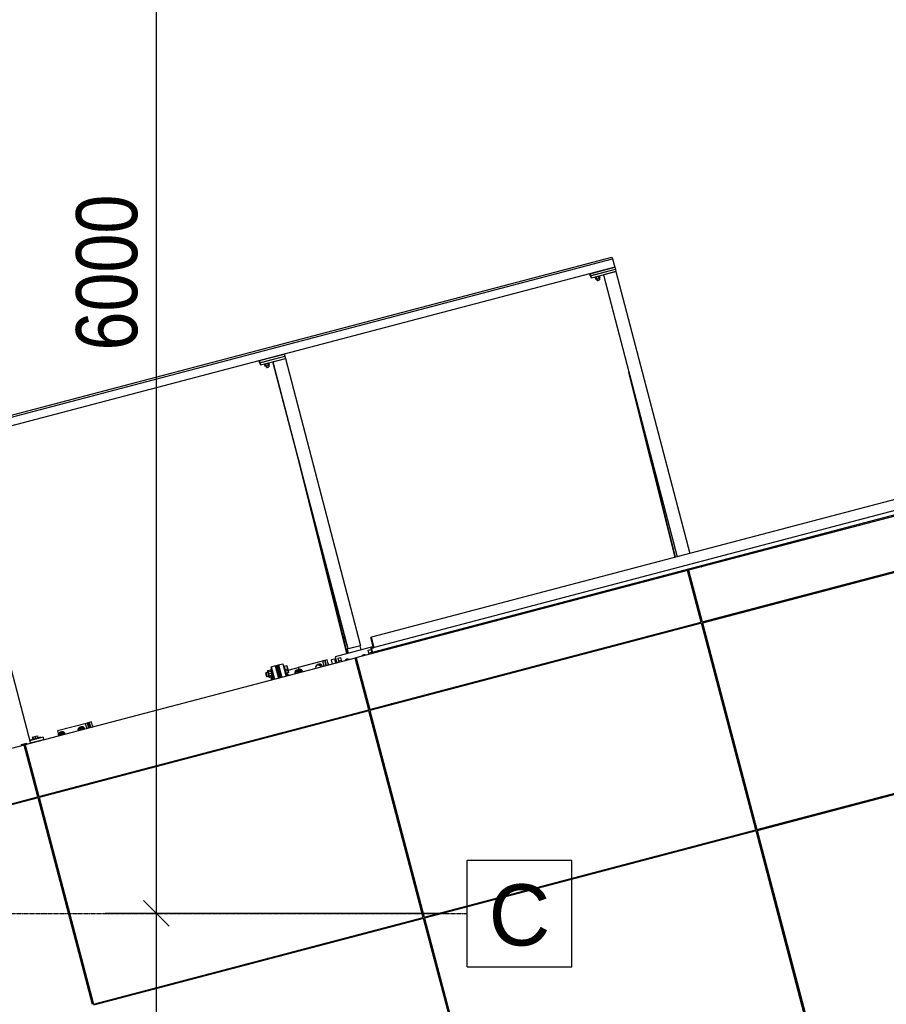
# Model space of a CAD drawing. Header units: millimetres. Extents: x 30 to 60678, y -866 to 36935.
# Tile 23 of 26: x 41804 to 45861, y 19009 to 23618. Entities that reach past the tile are written whole.
import ezdxf

# ---------------------------------------------------------------- set-up
doc = ezdxf.new("R2010")
doc.units = ezdxf.units.MM
doc.linetypes.add('DXK_LINE_DOT3', pattern=[5.9187, 2.979, -0.9799, 0.9799, -0.9799])
doc.styles.add('Arial', font='ARIAL.TTF', dxfattribs={"height": 0.2})
doc.styles.add('Arial Narrow', font='ARIALN.TTF', dxfattribs={"height": 0.2})

# ---------------------------------------------------------------- blocks, each defined once
blk = doc.blocks.new('GridLine-2601 - 1314')
at = {"color": 6}
for p, q in [((43899.3, 19684.6), (44388.2, 19684.6)), ((43899.3, 19184.6), (43899.3, 19684.6)), ((44388.2, 19184.6), (44388.2, 19684.6)), ((43899.3, 19184.6), (44388.2, 19184.6))]:
    blk.add_line(p, q, dxfattribs=at)
at = {"color": 6, "linetype": 'DXK_LINE_DOT3'}
blk.add_line((8274.3, 19434.6), (43899.3, 19434.6), dxfattribs=at)
at = {"color": 7, "style": 'Arial'}
blk.add_text('C', height=286.5, dxfattribs=at).set_placement((43999.3, 19284.6))
blk = doc.blocks.new('StraightDimension-25905 - 1314')
at = {"color": 174}
for p, q in [((42444.1, 19434.6), (42444.1, 25434.6)), ((42384.1, 19494.6), (42504.1, 19374.6)), ((43799.3, 19434.6), (42204.1, 19434.6))]:
    blk.add_line(p, q, dxfattribs=at)
at = {"color": 30, "style": 'Arial Narrow'}
blk.add_text('6000', height=286.33, rotation=90.0002, dxfattribs=at).set_placement((42354.1, 22069.8))
blk = doc.blocks.new('StraightDimension-25906 - 1314')
at = {"color": 174}
for p, q in [((42504.1, 19374.6), (42384.1, 19494.6)), ((43799.3, 19434.6), (42204.1, 19434.6)), ((42444.1, 13434.6), (42444.1, 19434.6))]:
    blk.add_line(p, q, dxfattribs=at)
blk = doc.blocks.new('zw$6E5A')
at = {"color": 7}
for p, q in [((745.4, 7775.1), (5677.2, 9072.6)), ((748.8, 7766.2), (5680.6, 9063.7)), ((5677.2, 9072.6), (5680.6, 9063.7)), ((5680.6, 9063.7), (5690.6, 9025.3)), ((5690.6, 9025.3), (758.8, 7727.8)), ((5573.6, 8994.5), (5573.7, 8994)), ((5573.7, 8994), (5577.1, 8985.2)), ((5574, 8993), (5574.1, 8993.1)), ((5576.5, 8983.4), (5574, 8993)), ((5574, 8993), (5577.3, 8984.2)), ((5574.6, 8994.8), (5690.6, 9025.3)), ((5577.1, 8985.2), (5574.6, 8994.8)), ((5577.1, 8985.2), (5693.1, 9015.7)), ((5693.4, 9014.7), (5577.3, 8984.2)), ((5579.8, 8974.6), (5695.9, 9005.1)), ((5637.1, 8989.7), (5982.3, 7669.6)), ((5695.9, 9005.1), (5637.9, 8989.9)), ((5637.9, 8989.9), (5983, 7669.8)), ((5690.6, 9025.3), (5693.1, 9015.7)), ((5693, 9015.7), (5693.4, 9014.7)), ((5693.4, 9014.7), (5695.9, 9005.1)), ((5695.9, 9005.1), (6041.1, 7685.1)), ((5576.5, 8983.4), (5579.8, 8974.6)), ((5577.3, 8984.2), (5579.8, 8974.6)), ((5596.9, 8979.1), (5597, 8979.1)), ((5597, 8979.1), (5598.8, 8978.8)), ((5599.2, 8973), (5597.6, 8979)), ((5598.1, 8978.9), (5600.5, 8969.7)), ((5598.8, 8978.8), (5603.2, 8979.4)), ((5599.6, 8973), (5599.2, 8973)), ((5600.5, 8969.7), (5606.2, 8970.1)), ((5603.2, 8979.4), (5609.1, 8980.8)), ((5606.2, 8970.1), (5603.7, 8979.5)), ((5605.1, 8970), (5606, 8966.6)), ((5605.5, 8970), (5607.3, 8963.3)), ((5606.4, 8966.5), (5606, 8966.6)), ((5606.2, 8970.1), (5616.8, 8972.8)), ((5607.3, 8963.3), (5608.2, 8963.2)), ((5608.2, 8963.2), (5610.4, 8963.5)), ((5609.1, 8980.8), (5614.8, 8982.5)), ((5610.4, 8963.5), (5613.3, 8964.1)), ((5613.3, 8964.1), (5616.2, 8965)), ((5616.8, 8972.8), (5614.3, 8982.3)), ((5614.8, 8982.5), (5618.9, 8984.1)), ((5616.2, 8965), (5618.2, 8965.8)), ((5616.8, 8972.8), (5621.7, 8975.3)), ((5617.1, 8973), (5618.9, 8966.3)), ((5618.2, 8965.8), (5618.9, 8966.3)), ((5618.9, 8984.1), (5620.2, 8985.2)), ((5621.7, 8975.3), (5619.3, 8984.4)), ((5620.2, 8985.2), (5620.2, 8985.2)), ((4025.9, 8587.3), (4026, 8586.8)), ((4026, 8586.8), (4029.4, 8578)), ((4028.8, 8576.3), (4026.3, 8585.9)), ((4026.3, 8585.9), (4026.4, 8585.9)), ((4026.3, 8585.9), (4029.7, 8577)), ((4026.9, 8587.6), (4142.9, 8618.1)), ((4029.4, 8578), (4026.9, 8587.6)), ((4028.8, 8576.3), (4032.2, 8567.4)), ((4029.4, 8578), (4145.4, 8608.5)), ((4145.7, 8607.5), (4029.7, 8577)), ((4029.7, 8577), (4032.2, 8567.4)), ((4032.2, 8567.4), (4148.2, 8597.9)), ((4055.5, 8572.2), (4061.4, 8573.6)), ((4061.4, 8573.6), (4067.1, 8575.3)), ((4069.1, 8565.7), (4066.6, 8575.2)), ((4067.1, 8575.3), (4071.2, 8576.9)), ((4071.2, 8576.9), (4072.5, 8578)), ((4074, 8568.1), (4071.6, 8577.3)), ((4072.5, 8578), (4072.5, 8578)), ((4089.4, 8582.5), (4425.8, 7296)), ((4090.2, 8582.7), (4148.2, 8597.9)), ((4441.8, 7238.1), (4090.2, 8582.7)), ((4142.9, 8618.1), (4145.4, 8608.5)), ((4145.3, 8608.5), (4145.7, 8607.5)), ((4145.7, 8607.5), (4148.2, 8597.9)), ((4148.2, 8597.9), (4499.8, 7253.4)), ((4049.3, 8571.9), (4051.1, 8571.6)), ((4049.3, 8571.9), (4049.3, 8571.9)), ((4051.5, 8565.8), (4050, 8571.8)), ((4050.4, 8571.7), (4052.8, 8562.5)), ((4051.1, 8571.6), (4055.5, 8572.2)), ((4051.9, 8565.9), (4051.5, 8565.8)), ((4052.8, 8562.5), (4058.5, 8562.9)), ((4058.5, 8562.9), (4056, 8572.4)), ((4057.4, 8562.8), (4058.3, 8559.4)), ((4057.8, 8562.8), (4059.6, 8556.1)), ((4058.7, 8559.4), (4058.3, 8559.4)), ((4058.5, 8562.9), (4069.1, 8565.7)), ((4059.6, 8556.1), (4060.5, 8556)), ((4060.5, 8556), (4062.7, 8556.3)), ((4062.7, 8556.3), (4065.6, 8557)), ((4065.6, 8557), (4068.5, 8557.8)), ((4068.5, 8557.8), (4070.5, 8558.6)), ((4069.1, 8565.7), (4074, 8568.1)), ((4069.5, 8565.8), (4071.2, 8559.2)), ((4070.5, 8558.6), (4071.2, 8559.2)), ((5972.6, 7667.1), (5756.8, 8532)), ((5756.8, 8532), (5781.1, 8438.9)), ((5781.1, 8438.9), (5973.7, 7667.4)), ((8459.6, 8321.4), (4551.1, 7293.1)), ((8465.2, 8250.5), (4555.3, 7221.8)), ((8472.3, 8273), (4563.9, 7244.7)), ((2590.3, 8188.1), (2954.5, 6795.5)), ((4435.8, 7216.2), (4209.1, 8124.8)), ((4209.1, 8124.8), (4233.5, 8031.7)), ((4233.5, 8031.7), (4436.9, 7216.5)), ((7588.3, 8014.6), (6035.9, 7606.2)), ((6099.5, 7364.4), (7651.9, 7772.8)), ((7653.2, 7768), (6100.8, 7359.6)), ((6535.9, 7742.9), (6537.2, 7738.1)), ((6545.6, 7745.4), (6546.9, 7740.6)), ((6534.5, 7742.5), (6535.7, 7737.7)), ((6031.4, 7605), (4479, 7196.6)), ((6018.4, 7606.7), (6019.7, 7601.9)), ((6018.6, 7606.8), (6019.9, 7602)), ((6030.3, 7609.9), (6031.5, 7605)), ((6035.9, 7606.2), (6031.4, 7605)), ((6095, 7363.2), (6031.4, 7605)), ((6035.9, 7606.2), (6099.5, 7364.4)), ((6036.2, 7606.3), (6099.8, 7364.5)), ((6041.8, 7612.9), (6043.1, 7608.1)), ((6058.8, 7617.4), (6060, 7612.5)), ((6122.3, 7629.9), (6059.8, 7613.5)), ((6080.2, 7618.9), (6080.4, 7617.9)), ((6095.7, 7622.9), (6095.9, 7622)), ((6121.3, 7633.8), (6122.3, 7629.9)), ((5834.7, 7556.3), (5835, 7558.5)), ((5838.4, 7558.4), (5839, 7559.5)), ((5839.2, 7559.6), (5840.5, 7554.8)), ((5847.1, 7561.7), (5848.4, 7559.9)), ((5847.9, 7561.9), (5849, 7561.1)), ((5848.4, 7559.9), (5849.5, 7557.1)), ((5849, 7561.1), (5850.8, 7557.5)), ((5851.4, 7562.8), (5853.7, 7558.2)), ((5853.7, 7563.4), (5855, 7558.6)), ((5853.8, 7563.4), (5856.1, 7558.9)), ((5859.7, 7565), (5861, 7560.1)), ((5860, 7565.1), (5861.3, 7560.2)), ((5917.1, 7580.1), (5918.1, 7576.2)), ((6001, 7598), (5918.1, 7576.2)), ((5919.2, 7576.5), (5918.2, 7580.4)), ((5944.8, 7583.2), (5945.1, 7582.3)), ((5960.3, 7587.3), (5960.5, 7586.3)), ((6000, 7601.9), (6001.3, 7597.1)), ((6000.7, 7602.1), (6002, 7597.3)), ((6845.1, 7560.6), (6846.3, 7555.7)), ((6846.6, 7560.9), (6847.8, 7556.1)), ((6904.6, 7576.2), (6905.8, 7571.4)), ((5700.8, 7523.2), (5702.1, 7518.3)), ((5702.3, 7523.6), (5703.5, 7518.7)), ((5702.5, 7522.7), (5702.4, 7522.6)), ((5702.4, 7522.6), (5702.6, 7518.5)), ((5711.9, 7526.1), (5713.1, 7521.3)), ((5712.5, 7526.2), (5713.7, 7521.4)), ((5715.5, 7527), (5716.7, 7522.2)), ((5715.5, 7527), (5716.7, 7522.2)), ((5718.5, 7527.8), (5719.7, 7523)), ((5718.5, 7527.8), (5719.7, 7523)), ((5721.5, 7528.6), (5722.7, 7523.8)), ((5721.5, 7528.6), (5722.7, 7523.8)), ((5731, 7531.1), (5732.3, 7526.3)), ((5739.6, 7533.4), (5739.9, 7528.3)), ((5742, 7534), (5742.3, 7528.9)), ((5742.2, 7534.1), (5743.4, 7529.2)), ((5743.7, 7532.3), (5744, 7534.5)), ((5744.1, 7529.4), (5743.7, 7532.3)), ((5747.4, 7534.4), (5747.9, 7535.6)), ((5747.6, 7530.3), (5747.4, 7534.4)), ((5748.2, 7535.6), (5749.4, 7530.8)), ((5756.1, 7537.7), (5757.4, 7535.9)), ((5756.9, 7537.9), (5757.9, 7537.2)), ((5757.4, 7535.9), (5758.5, 7533.2)), ((5757.9, 7537.2), (5759.8, 7533.5)), ((5760.4, 7538.9), (5762.7, 7534.3)), ((5762.7, 7539.5), (5763.9, 7534.6)), ((5762.8, 7539.5), (5765.1, 7534.9)), ((5768.7, 7541), (5769.9, 7536.2)), ((5830.7, 7557.4), (5830.9, 7552.3)), ((5833.1, 7558), (5833.3, 7552.9)), ((5833.2, 7558), (5834.5, 7553.2)), ((5835.1, 7553.3), (5834.7, 7556.3)), ((5838.7, 7554.3), (5838.4, 7558.4)), ((5599.7, 7496.6), (5600.9, 7491.7)), ((5601.1, 7497), (5602.4, 7492.1)), ((5610.8, 7499.5), (5612.1, 7494.7)), ((6066.5, 7490.1), (6061.9, 7488.9)), ((6066.5, 7490.1), (6061.9, 7488.9)), ((6204.7, 7386.9), (6199.7, 7390.8)), ((6205.4, 7387.1), (6200.5, 7391)), ((6278.4, 7406.3), (6273.4, 7410.2)), ((4542.7, 6954.8), (6095, 7363.2)), ((6096.3, 7358.4), (4543.9, 6950)), ((5993, 7336.4), (5990.6, 7330.6)), ((6044.9, 7350), (6046.2, 7345.2)), ((6045.9, 7350.3), (6047.2, 7345.5)), ((6056.8, 7353.2), (6058.1, 7348.3)), ((6057.8, 7353.4), (6059.1, 7348.6)), ((6066.6, 7355.8), (6067.9, 7350.9)), ((6068.1, 7356.1), (6069.4, 7351.3)), ((6350.7, 6391.3), (6096.3, 7358.4)), ((6100.8, 7359.6), (6355.2, 6392.5)), ((6101.1, 7359.7), (6355.5, 6392.6)), ((6126.1, 7371.4), (6127.4, 7366.6)), ((4425.8, 7296), (4417.6, 7293.8)), ((4417.6, 7293.8), (4432.1, 7235.6)), ((4441.8, 7238.1), (4425.8, 7296)), ((4441.8, 7238.1), (4425.8, 7296)), ((4551.1, 7293.1), (4548.7, 7292.5)), ((4561.4, 7244.1), (4548.7, 7292.5)), ((4563.9, 7244.7), (4551.1, 7293.1)), ((4563.9, 7244.7), (4551.1, 7293.1)), ((5919.3, 7317), (5916.9, 7311.2)), ((5920.1, 7317.2), (5917.6, 7311.4)), ((4555.7, 7247.8), (4381.6, 7202)), ((4499.8, 7253.4), (4432.1, 7235.6)), ((4438.4, 7237.2), (4437.6, 7237)), ((4437.6, 7237), (4442.6, 7218)), ((4443.4, 7218.2), (4438.4, 7237.2)), ((4499.8, 7253.4), (4441.8, 7238.1)), ((4496.4, 7252.5), (4501.4, 7233.5)), ((4550.2, 7241.1), (4551.4, 7241.5)), ((4550.2, 7241.2), (4554.8, 7223.7)), ((4555.3, 7221.8), (4550.2, 7241.1)), ((4551.4, 7241.5), (4561.4, 7244.1)), ((4556, 7224.1), (4551.4, 7241.5)), ((4556.5, 7222.1), (4551.4, 7241.5)), ((4555.7, 7247.8), (4556.7, 7248)), ((4555.7, 7247.8), (4557, 7242.9)), ((4555.7, 7247.8), (4555.7, 7247.8)), ((4555.7, 7247.8), (4556.9, 7242.9)), ((4556.7, 7248), (4558, 7243.2)), ((4556.7, 7248), (4556.7, 7248)), ((4556.7, 7248), (4556.7, 7248)), ((4556.7, 7248), (4558, 7243.2)), ((4556.7, 7248), (4556.7, 7248)), ((4556.7, 7248), (4558, 7243.2)), ((4556.7, 7248), (4556.7, 7248)), ((4556.7, 7248), (4558, 7243.2)), ((4556.7, 7248), (4556.7, 7248)), ((4563.9, 7244.7), (4561.4, 7244.1)), ((4614.4, 7237.4), (4615.7, 7232.5)), ((4615, 7237.5), (4616.3, 7232.7)), ((4624.6, 7240.1), (4625.9, 7235.2)), ((4633.2, 7242.3), (4633.5, 7237.2)), ((4635.6, 7242.9), (4635.9, 7237.8)), ((4635.7, 7243), (4637, 7238.1)), ((4643.5, 7245), (4644.8, 7240.2)), ((4652.4, 7246.3), (4652.9, 7247.5)), ((4652.6, 7242.2), (4652.4, 7246.3)), ((4661.9, 7249.9), (4662.9, 7249.1)), ((4662.9, 7249.1), (4664.7, 7245.4)), ((4664, 7250.4), (4665.3, 7245.6)), ((4664.9, 7250.6), (4666.1, 7245.8)), ((4666.3, 7251), (4667.6, 7246.2)), ((4676, 7253.6), (4677.3, 7248.7)), ((4724.3, 7266.3), (4724.5, 7261.2)), ((4726.7, 7266.9), (4726.9, 7261.8)), ((4726.8, 7266.9), (4728.1, 7262.1)), ((4734.6, 7269), (4735.9, 7264.1)), ((4743.4, 7270.3), (4743.9, 7271.4)), ((4743.6, 7266.2), (4743.4, 7270.3)), ((4752.9, 7273.8), (4753.9, 7273)), ((4753.6, 7274), (4754.9, 7269.1)), ((4753.9, 7273), (4755.8, 7269.4)), ((4755.1, 7274.4), (4756.3, 7269.5)), ((4474.8, 7195.5), (2930.1, 6789.1)), ((4378.4, 7190.8), (4362.9, 7186.7)), ((4383.2, 7192.1), (4378.4, 7190.8)), ((4378.4, 7190.8), (4383.5, 7171.4)), ((4378.4, 7190.8), (4383.5, 7171.4)), ((4381.6, 7202), (4389.2, 7173)), ((4384.1, 7192.3), (4383.2, 7192.1)), ((4383.2, 7192.1), (4388.3, 7172.7)), ((4383.2, 7192.1), (4388.3, 7172.7)), ((4393.8, 7194.8), (4406.4, 7198.1)), ((4393.8, 7194.8), (4393.8, 7194.8)), ((4393.8, 7194.8), (4398.9, 7175.5)), ((4406.4, 7198.1), (4411.5, 7178.8)), ((4479, 7196.6), (4474.8, 7195.5)), ((4538.4, 6953.7), (4474.8, 7195.5)), ((4479, 7196.6), (4542.7, 6954.8)), ((4479.3, 7196.7), (4543, 6954.9)), ((4514, 7209.8), (4508.5, 7204.3)), ((4521.4, 7207.7), (4514, 7209.8)), ((4536, 7232.2), (4548.5, 7235.5)), ((4536, 7232.2), (4536, 7232.2)), ((4541.1, 7212.9), (4536, 7232.2)), ((4552.1, 7221.9), (4539.6, 7218.5)), ((4548.5, 7235.5), (4553.6, 7216.2)), ((4554.8, 7223.7), (4556, 7224.1)), ((4562, 7223.6), (4563.3, 7218.7)), ((4562.1, 7223.6), (4563.4, 7218.8)), ((4563, 7223.9), (4564.3, 7219)), ((4563.1, 7223.9), (4564.3, 7219)), ((4563.1, 7223.9), (4564.4, 7219)), ((4563.1, 7223.9), (4564.3, 7219)), ((4567.9, 7225.1), (4569.2, 7220.3)), ((4567.9, 7225.1), (4569.2, 7220.3)), ((4583.4, 7229.2), (4584.6, 7224.4)), ((4604.8, 7234.8), (4606.1, 7230)), ((4101.2, 7159.2), (4080.4, 7153.7)), ((4080.4, 7153.7), (4095.6, 7095.7)), ((4081.8, 7154.1), (4097.1, 7096.1)), ((4101.2, 7159.2), (4107, 7160.7)), ((4101.2, 7159.2), (4116.4, 7101.2)), ((4102.1, 7159.5), (4117.4, 7101.4)), ((4107, 7160.7), (4111.8, 7162)), ((4107, 7160.7), (4122.2, 7102.7)), ((4122.2, 7102.7), (4107, 7160.7)), ((4111.8, 7162), (4116.6, 7163.3)), ((4127.1, 7104), (4111.8, 7162)), ((4111.8, 7162), (4127.1, 7104)), ((4116.6, 7163.3), (4136, 7168.4)), ((4116.6, 7163.3), (4131.9, 7105.3)), ((4131.9, 7105.3), (4116.6, 7163.3)), ((4136, 7168.4), (4151.3, 7110.3)), ((4142.4, 7158.2), (4138.9, 7157.2)), ((4144.6, 7149.9), (4141.1, 7149)), ((4142.4, 7155.6), (4141.7, 7158)), ((4141.7, 7158), (4142.2, 7155.5)), ((4155.7, 7159.1), (4142.2, 7155.5)), ((4142.2, 7155.5), (4143.8, 7149)), ((4142.2, 7155.5), (4146.2, 7140)), ((4143.2, 7155.8), (4142.4, 7158.2)), ((4142.4, 7158.2), (4142.9, 7155.7)), ((4144.2, 7149.1), (4142.4, 7155.6)), ((4146.6, 7140.1), (4142.4, 7155.6)), ((4143.2, 7155.8), (4142.9, 7155.7)), ((4142.9, 7155.7), (4144.6, 7149.2)), ((4142.9, 7155.7), (4146.9, 7140.2)), ((4145, 7149.3), (4143.2, 7155.8)), ((4147.3, 7140.3), (4143.2, 7155.8)), ((4144.2, 7148.5), (4143.8, 7149.8)), ((4143.8, 7149.8), (4144.1, 7148.4)), ((4143.8, 7149), (4146.2, 7140)), ((4144.1, 7148.4), (4145, 7144.9)), ((4146.6, 7140.1), (4144.2, 7149.1)), ((4145.2, 7144.9), (4144.2, 7148.5)), ((4145, 7148.7), (4144.6, 7149.9)), ((4144.6, 7149.9), (4144.9, 7148.6)), ((4144.6, 7149.2), (4146.9, 7140.2)), ((4144.9, 7134.5), (4207.5, 7151)), ((4144.9, 7148.6), (4145.7, 7145.1)), ((4147.3, 7140.3), (4145, 7149.3)), ((4146, 7145.1), (4145, 7148.7)), ((4145, 7144.9), (4146.3, 7140)), ((4146.5, 7140.1), (4145.2, 7144.9)), ((4145.7, 7145.1), (4147, 7140.2)), ((4147.2, 7140.3), (4146, 7145.1)), ((4159.9, 7143.6), (4146.2, 7140)), ((4154.8, 7158.8), (4158.7, 7143.3)), ((4159.2, 7143.4), (4155, 7158.9)), ((4155.5, 7159), (4159.5, 7143.5)), ((4159.9, 7143.6), (4155.7, 7159.1)), ((4163.9, 7128.1), (4159.9, 7143.6)), ((4333.5, 7184.1), (4207.5, 7151)), ((4207.5, 7151), (4213.9, 7126.8)), ((4290.7, 7155.1), (4299, 7165.3)), ((4292.7, 7147.5), (4290.7, 7155.1)), ((4304.9, 7166.9), (4299, 7165.3)), ((4299, 7165.3), (4311.4, 7160.5)), ((4304.9, 7166.9), (4317.3, 7162.1)), ((4307.5, 7166.9), (4305.9, 7166.5)), ((4306.7, 7166.2), (4311.4, 7165.9)), ((4313.7, 7166.5), (4307.5, 7166.9)), ((4311.4, 7165.9), (4315.5, 7162.8)), ((4317.3, 7162.1), (4311.4, 7160.5)), ((4311.4, 7160.5), (4313.4, 7153)), ((4319.3, 7162.3), (4313.7, 7166.5)), ((4317.3, 7162.1), (4319.3, 7154.5)), ((4317.8, 7160), (4320.4, 7154.8)), ((4322.8, 7155.5), (4319.3, 7162.3)), ((4330.4, 7157.5), (4324.1, 7181.7)), ((4343.5, 7186.8), (4333.5, 7184.1)), ((4339.9, 7160), (4333.5, 7184.1)), ((4340.5, 7160.1), (4334.1, 7184.3)), ((4349.9, 7162.6), (4343.5, 7186.8)), ((4347.7, 7171), (4349.1, 7170.5)), ((4349.1, 7170.5), (4347.9, 7170.1)), ((4349.1, 7170.5), (4351.1, 7162.9)), ((4362.9, 7186.7), (4368, 7167.4)), ((4410.1, 7184), (4397.5, 7180.7)), ((4436.6, 7189.4), (4431.1, 7184)), ((4444, 7187.4), (4436.6, 7189.4)), ((5288.2, 7151), (5289.5, 7146.1)), ((5289.7, 7151.3), (5290.9, 7146.5)), ((5347.7, 7166.6), (5349, 7161.8)), ((4086.6, 7134.7), (4056.8, 7126.9)), ((4057.1, 7125.5), (4056.8, 7126.9)), ((4056.8, 7126.9), (4057.2, 7125.6)), ((4058, 7122), (4057.1, 7125.5)), ((4057.2, 7125.6), (4058.2, 7122)), ((4057.8, 7125.7), (4057.5, 7127)), ((4057.5, 7127), (4057.9, 7125.8)), ((4058.7, 7122.2), (4057.8, 7125.7)), ((4057.9, 7125.8), (4058.9, 7122.2)), ((4059.2, 7117.2), (4058, 7122)), ((4058.2, 7122), (4059.5, 7117.2)), ((4060, 7117.3), (4058.7, 7122.2)), ((4058.9, 7122.2), (4060.2, 7117.4)), ((4060.5, 7112.3), (4059.2, 7117.2)), ((4059.5, 7117.2), (4060.7, 7112.4)), ((4061.3, 7112.5), (4060, 7117.3)), ((4060.2, 7117.4), (4061.5, 7112.6)), ((4061.5, 7108.8), (4060.5, 7112.3)), ((4060.7, 7112.4), (4061.6, 7108.8)), ((4062.2, 7109), (4061.3, 7112.5)), ((4061.5, 7112.6), (4062.4, 7109)), ((4061.9, 7107.5), (4061.5, 7108.8)), ((4061.6, 7108.8), (4061.9, 7107.5)), ((4091.6, 7115.3), (4061.9, 7107.5)), ((4062.6, 7107.7), (4062.2, 7109)), ((4062.4, 7109), (4062.6, 7107.7)), ((4081.3, 7139.5), (4064.8, 7135.2)), ((4064.8, 7135.2), (4068.8, 7119.7)), ((4069.2, 7119.8), (4065.1, 7135.2)), ((4065.8, 7135.4), (4065.6, 7135.4)), ((4065.6, 7135.4), (4069.5, 7119.9)), ((4070, 7120), (4065.8, 7135.4)), ((4085.5, 7124.1), (4068.8, 7119.7)), ((4068.8, 7119.7), (4073, 7104.2)), ((4073.2, 7104.3), (4069.2, 7119.8)), ((4069.5, 7119.9), (4073.7, 7104.4)), ((4073.9, 7104.5), (4070, 7120)), ((4089.4, 7108.5), (4073, 7104.2)), ((4073.7, 7104.4), (4073.9, 7104.5)), ((4084.4, 7142.9), (4079.8, 7141.7)), ((4080.3, 7139.3), (4079.8, 7141.7)), ((4079.8, 7141.7), (4080.5, 7139.3)), ((4081.9, 7132.7), (4080.3, 7139.3)), ((4084.3, 7123.7), (4080.3, 7139.2)), ((4081, 7139.5), (4080.5, 7141.9)), ((4080.5, 7141.9), (4081.3, 7139.5)), ((4080.5, 7139.3), (4082.3, 7132.8)), ((4084.7, 7123.9), (4080.5, 7139.3)), ((4082.7, 7132.9), (4081, 7139.5)), ((4081, 7139.4), (4085, 7123.9)), ((4081.1, 7100), (4085.2, 7107.9)), ((4086.9, 7101.5), (4081.1, 7100)), ((4081.1, 7100), (4083.1, 7092.4)), ((4081.3, 7139.5), (4083.1, 7133)), ((4085.5, 7124.1), (4081.3, 7139.5)), ((4084.3, 7123.7), (4081.9, 7132.7)), ((4082.3, 7132.8), (4084.7, 7123.9)), ((4089.3, 7119.9), (4082.6, 7118.1)), ((4082.6, 7118.1), (4088.9, 7093.9)), ((4085, 7123.9), (4082.7, 7132.9)), ((4083.1, 7133), (4085.5, 7124.1)), ((4084.4, 7140.3), (4083.7, 7142.7)), ((4083.7, 7142.7), (4084.2, 7140.3)), ((4084.2, 7140.3), (4085.8, 7133.7)), ((4086.6, 7114.8), (4084.3, 7123.7)), ((4084.3, 7123.7), (4088.4, 7108.3)), ((4085.1, 7140.5), (4084.4, 7142.9)), ((4084.4, 7142.9), (4084.9, 7140.5)), ((4086.2, 7133.8), (4084.4, 7140.3)), ((4084.7, 7123.9), (4087, 7114.9)), ((4088.7, 7108.4), (4084.7, 7123.9)), ((4084.9, 7140.5), (4086.5, 7133.9)), ((4087.4, 7115), (4085, 7123.9)), ((4085, 7123.9), (4089.2, 7108.5)), ((4086.9, 7134), (4085.1, 7140.5)), ((4085.4, 7135.9), (4085.6, 7135.4)), ((4085.5, 7135.4), (4085.4, 7135.9)), ((4085.9, 7133.8), (4085.5, 7135.4)), ((4085.5, 7124.1), (4087.8, 7115.1)), ((4089.4, 7108.5), (4085.5, 7124.1)), ((4085.6, 7135.4), (4086.1, 7133.8)), ((4085.8, 7133.7), (4088.1, 7124.8)), ((4086.5, 7131.3), (4085.9, 7133.8)), ((4086.1, 7133.8), (4086.8, 7131.4)), ((4086.2, 7136.1), (4086.4, 7135.6)), ((4086.3, 7135.6), (4086.2, 7136.1)), ((4088.6, 7124.9), (4086.2, 7133.8)), ((4086.6, 7134), (4086.3, 7135.6)), ((4086.4, 7135.6), (4086.8, 7134)), ((4086.5, 7133.9), (4088.9, 7125)), ((4087.3, 7128.2), (4086.5, 7131.3)), ((4087.3, 7131.5), (4086.6, 7134)), ((4088.5, 7108.3), (4086.6, 7114.8)), ((4086.8, 7134), (4087.5, 7131.6)), ((4086.8, 7131.4), (4087.6, 7128.3)), ((4089.3, 7125.1), (4086.9, 7134)), ((4087, 7114.9), (4088.7, 7108.3)), ((4088.1, 7128.4), (4087.3, 7131.5)), ((4088.2, 7124.8), (4087.3, 7128.2)), ((4089.2, 7108.5), (4087.4, 7115)), ((4087.5, 7131.6), (4088.3, 7128.5)), ((4087.6, 7128.3), (4088.5, 7124.9)), ((4087.8, 7115.1), (4089.4, 7108.5)), ((4089, 7125), (4088.1, 7128.4)), ((4088.1, 7124.8), (4090.5, 7115.8)), ((4089.1, 7121.3), (4088.2, 7124.8)), ((4088.3, 7128.5), (4089.2, 7125)), ((4088.5, 7124.9), (4089.4, 7121.4)), ((4089.2, 7105.9), (4088.5, 7108.3)), ((4090.9, 7115.9), (4088.6, 7124.9)), ((4088.7, 7108.3), (4089.2, 7105.9)), ((4088.9, 7125), (4091.3, 7116)), ((4089.9, 7121.5), (4089, 7125)), ((4090, 7118.2), (4089.1, 7121.3)), ((4089.2, 7125), (4090.1, 7121.6)), ((4089.9, 7106.1), (4089.2, 7108.5)), ((4093.8, 7107.1), (4089.2, 7105.9)), ((4091.6, 7116.1), (4089.3, 7125.1)), ((4089.4, 7121.4), (4090.2, 7118.3)), ((4089.4, 7108.5), (4089.9, 7106.1)), ((4090.7, 7118.4), (4089.9, 7121.5)), ((4090.6, 7115.8), (4090, 7118.2)), ((4090.1, 7121.6), (4090.9, 7118.5)), ((4090.2, 7118.3), (4090.8, 7115.8)), ((4090.5, 7115.8), (4092.3, 7109.3)), ((4091.1, 7114.2), (4090.6, 7115.8)), ((4091.4, 7116), (4090.7, 7118.4)), ((4090.8, 7115.8), (4091.2, 7114.3)), ((4090.9, 7118.5), (4091.5, 7116)), ((4092.5, 7109.4), (4090.9, 7115.9)), ((4091.3, 7113.7), (4091.1, 7114.2)), ((4091.2, 7114.3), (4091.3, 7113.7)), ((4091.3, 7116), (4093.1, 7109.5)), ((4091.8, 7114.4), (4091.4, 7116)), ((4091.5, 7116), (4091.9, 7114.4)), ((4093.3, 7109.5), (4091.6, 7116.1)), ((4092, 7113.9), (4091.8, 7114.4)), ((4091.9, 7114.4), (4092, 7113.9)), ((4092.3, 7109.3), (4093.1, 7106.9)), ((4093.1, 7106.9), (4092.5, 7109.4)), ((4093.1, 7109.5), (4093.8, 7107.1)), ((4093.8, 7107.1), (4093.3, 7109.5)), ((4106.9, 7140), (4106.3, 7139.9)), ((4106.5, 7141.5), (4106.7, 7140.9)), ((4106.6, 7140.9), (4106.5, 7141.5)), ((4107, 7139.3), (4106.6, 7140.9)), ((4106.7, 7140.9), (4107.1, 7139.4)), ((4107.6, 7136.9), (4107, 7139.3)), ((4107.1, 7139.4), (4107.8, 7136.9)), ((4108.4, 7133.8), (4107.6, 7136.9)), ((4107.8, 7136.9), (4108.6, 7133.8)), ((4109.3, 7130.3), (4108.4, 7133.8)), ((4108.6, 7133.8), (4109.5, 7130.4)), ((4110.2, 7126.9), (4109.3, 7130.3)), ((4109.5, 7130.4), (4110.4, 7127)), ((4111, 7123.8), (4110.2, 7126.9)), ((4110.4, 7127), (4111.2, 7123.8)), ((4111.7, 7121.3), (4111, 7123.8)), ((4111.2, 7123.8), (4111.9, 7121.4)), ((4111.9, 7120.7), (4111.3, 7120.5)), ((4112.1, 7119.8), (4111.7, 7121.3)), ((4111.9, 7121.4), (4112.2, 7119.8)), ((4112.3, 7119.2), (4112.1, 7119.8)), ((4112.2, 7119.8), (4112.3, 7119.2)), ((4146.2, 7140), (4148.5, 7131.1)), ((4146.2, 7140), (4150.3, 7124.6)), ((4149.7, 7130.6), (4146.2, 7129.7)), ((4146.3, 7140), (4147.5, 7135.2)), ((4147.8, 7135.3), (4146.5, 7140.1)), ((4148.9, 7131.2), (4146.6, 7140.1)), ((4150.6, 7124.6), (4146.6, 7140.1)), ((4146.9, 7140.2), (4149.3, 7131.3)), ((4146.9, 7140.2), (4151.1, 7124.8)), ((4147, 7140.2), (4148.3, 7135.4)), ((4148.5, 7135.5), (4147.2, 7140.3)), ((4149.7, 7131.4), (4147.3, 7140.3)), ((4151.3, 7124.8), (4147.3, 7140.3)), ((4151.2, 7126.5), (4147.3, 7125.4)), ((4147.5, 7135.2), (4148.5, 7131.7)), ((4148.6, 7131.7), (4147.8, 7135.3)), ((4148.3, 7135.4), (4149.3, 7131.9)), ((4151.8, 7122.4), (4148.3, 7121.5)), ((4151.2, 7126.5), (4148.4, 7121)), ((4149.4, 7131.9), (4148.5, 7135.5)), ((4148.5, 7131.7), (4148.9, 7130.4)), ((4148.5, 7131.1), (4150.3, 7124.6)), ((4148.9, 7130.4), (4148.6, 7131.7)), ((4150.6, 7124.6), (4148.9, 7131.2)), ((4158.1, 7120.4), (4149.2, 7118.1)), ((4149.3, 7131.9), (4149.7, 7130.6)), ((4149.3, 7131.3), (4151.1, 7124.8)), ((4160, 7120.7), (4149.3, 7117.9)), ((4149.7, 7130.6), (4149.4, 7131.9)), ((4151.3, 7124.8), (4149.7, 7131.4)), ((4149.9, 7115.6), (4152, 7110.5)), ((4163.9, 7128.1), (4150.3, 7124.6)), ((4150.3, 7124.6), (4151.1, 7122.2)), ((4151.1, 7122.2), (4150.6, 7124.6)), ((4151.1, 7124.8), (4151.8, 7122.4)), ((4151.1, 7124.8), (4151.3, 7124.8)), ((4160, 7120.7), (4151.2, 7126.5)), ((4151.8, 7122.4), (4151.3, 7124.8)), ((4155.7, 7115.6), (4156.4, 7118.9)), ((4156.2, 7111.6), (4155.7, 7115.6)), ((4156.4, 7118.9), (4158.1, 7120.4)), ((4158.1, 7120.4), (4160.4, 7119.9)), ((4158.7, 7143.3), (4162.9, 7127.9)), ((4163.1, 7127.9), (4159.2, 7143.4)), ((4159.5, 7143.5), (4163.6, 7128.1)), ((4162, 7113.2), (4160, 7120.7)), ((4160.4, 7119.9), (4162.6, 7117.5)), ((4162.6, 7117.5), (4164.2, 7113.7)), ((4194.3, 7135.1), (4192.9, 7129.1)), ((4192.9, 7129.1), (4193.8, 7121.5)), ((4197.5, 7138), (4194.3, 7135.1)), ((4200.7, 7139.5), (4195.9, 7130.2)), ((4206.7, 7133), (4195.9, 7130.2)), ((4195.9, 7130.2), (4197.9, 7122.6)), ((4196.1, 7127.9), (4196.6, 7130.2)), ((4196.1, 7125.2), (4196.1, 7127.9)), ((4196.6, 7122.3), (4196.1, 7125.2)), ((4196.2, 7129.9), (4197.6, 7136)), ((4197.1, 7122.4), (4196.2, 7129.9)), ((4196.6, 7130.2), (4197.6, 7131.9)), ((4200.9, 7138.9), (4197.5, 7138)), ((4201.8, 7137.1), (4197.5, 7138)), ((4197.6, 7136), (4200.9, 7138.9)), ((4197.6, 7131.9), (4198.9, 7132.7)), ((4198.9, 7132.7), (4200.5, 7132.7)), ((4218.3, 7136.3), (4199.3, 7131.3)), ((4200.5, 7132.7), (4202.2, 7131.7)), ((4211.5, 7142.3), (4200.7, 7139.5)), ((4209.5, 7133.7), (4200.7, 7139.5)), ((4200.9, 7138.9), (4205.1, 7137.9)), ((4206, 7132.5), (4201.8, 7137.1)), ((4202.2, 7131.7), (4203.8, 7129.9)), ((4203.8, 7129.9), (4205.1, 7127.6)), ((4205.1, 7137.9), (4209.3, 7133.4)), ((4205.1, 7127.6), (4206.1, 7124.8)), ((4208.9, 7125.5), (4206, 7132.5)), ((4211.5, 7142.3), (4206.7, 7133)), ((4206.7, 7133), (4208.6, 7125.4)), ((4209.3, 7133.4), (4212.2, 7126.4)), ((4220.2, 7136.5), (4209.5, 7133.7)), ((4211.4, 7126.2), (4209.5, 7133.7)), ((4213, 7142.7), (4209.9, 7141.9)), ((4210.5, 7139.8), (4219.4, 7136.3)), ((4220.2, 7136.5), (4211.5, 7142.3)), ((4213, 7142.7), (4225.3, 7137.9)), ((4215.5, 7142.8), (4213.9, 7142.3)), ((4214.7, 7142), (4219.4, 7141.7)), ((4221.8, 7142.3), (4215.5, 7142.8)), ((4215.9, 7131.5), (4216.6, 7134.7)), ((4216.4, 7127.5), (4215.9, 7131.5)), ((4216.6, 7134.7), (4218.3, 7136.3)), ((4218.3, 7136.3), (4220.6, 7135.8)), ((4219.4, 7141.7), (4223.6, 7138.6)), ((4225.3, 7137.9), (4219.4, 7136.3)), ((4219.4, 7136.3), (4221.4, 7128.8)), ((4222.2, 7129), (4220.2, 7136.5)), ((4220.6, 7135.8), (4222.8, 7133.3)), ((4227.4, 7138.1), (4221.8, 7142.3)), ((4222.8, 7133.3), (4224.4, 7129.6)), ((4225.3, 7137.9), (4227.3, 7130.4)), ((4225.9, 7135.8), (4228.5, 7130.7)), ((4230.8, 7131.3), (4227.4, 7138.1)), ((4509.6, 7080.5), (4505.3, 7079.4)), ((4509.6, 7080.5), (4505.3, 7079.4)), ((4750.5, 7009.5), (4751.8, 7004.7)), ((4569.2, 6961.8), (4570.5, 6957)), ((4583.5, 6965.5), (4584.7, 6960.7)), ((4647.8, 6977.3), (4642.8, 6981.2)), ((4648.5, 6977.5), (4643.6, 6981.4)), ((4721.5, 6996.7), (4716.5, 7000.6)), ((2993.8, 6547.3), (4538.4, 6953.7)), ((4539.6, 6948.8), (2995, 6542.5)), ((4436.9, 6927), (4434.5, 6921.2)), ((4496.4, 6942.6), (4497.7, 6937.8)), ((4509.7, 6946.2), (4511, 6941.3)), ((4511.2, 6946.5), (4512.5, 6941.7)), ((4794.1, 5981.8), (4539.6, 6948.8)), ((4543.9, 6950), (4798.4, 5982.9)), ((4544.2, 6950.1), (4798.7, 5983)), ((3221.3, 6891.5), (3081.5, 6854.8)), ((3178.4, 6862.5), (3186.8, 6872.7)), ((3184.3, 6864), (3192.7, 6874.3)), ((3184.8, 6863.8), (3187.6, 6870.2)), ((3192.7, 6874.3), (3186.8, 6872.7)), ((3186.8, 6872.7), (3199.1, 6867.9)), ((3190, 6870.9), (3187.2, 6864.5)), ((3187.6, 6870.2), (3192.8, 6873.7)), ((3195.2, 6874.3), (3190, 6870.9)), ((3192.7, 6874.3), (3205, 6869.5)), ((3195.2, 6874.3), (3192.8, 6873.7)), ((3192.8, 6873.7), (3199.1, 6873.3)), ((3192.8, 6866.1), (3194.5, 6868)), ((3194.5, 6868), (3196.6, 6869)), ((3197, 6867.6), (3194.6, 6866.9)), ((3201.5, 6873.9), (3195.2, 6874.3)), ((3196.6, 6869), (3199, 6869.1)), ((3199, 6869.1), (3201.3, 6868.4)), ((3199.1, 6873.3), (3204.7, 6869.1)), ((3205, 6869.5), (3199.1, 6867.9)), ((3199.1, 6867.9), (3201.1, 6860.4)), ((3201.3, 6868.4), (3203.5, 6866.8)), ((3207.1, 6869.7), (3201.5, 6873.9)), ((3204.7, 6869.1), (3208.2, 6862.2)), ((3205, 6869.5), (3207, 6861.9)), ((3210.5, 6862.8), (3207.1, 6869.7)), ((3211.8, 6889), (3218.2, 6864.9)), ((3224.2, 6892.3), (3221.3, 6891.5)), ((3227.6, 6867.3), (3221.3, 6891.5)), ((3221.3, 6891.5), (3227.6, 6867.3)), ((3227.2, 6893.1), (3224.2, 6892.3)), ((3224.2, 6892.3), (3230.6, 6868.1)), ((3230.6, 6868.1), (3224.2, 6892.3)), ((3230.1, 6893.8), (3227.2, 6893.1)), ((3227.2, 6893.1), (3233.5, 6868.9)), ((3233.5, 6868.9), (3227.2, 6893.1)), ((3240.1, 6896.5), (3230.1, 6893.8)), ((3236.5, 6869.7), (3230.1, 6893.8)), ((3237.1, 6869.8), (3230.7, 6894)), ((3246.5, 6872.3), (3240.1, 6896.5)), ((3244.3, 6880.7), (3245.7, 6880.2)), ((3245.7, 6880.2), (3244.5, 6879.8)), ((3245.7, 6880.2), (3247.7, 6872.6)), ((3245.8, 6874.9), (3247, 6872.5)), ((4339.5, 6901.4), (4340.7, 6896.5)), ((4340.4, 6901.6), (4341.7, 6896.8)), ((4363.3, 6907.6), (4360.9, 6901.8)), ((4364, 6907.8), (4361.6, 6902)), ((3013.7, 6824.5), (2951.2, 6808.1)), ((3002.7, 6824.7), (2954.4, 6812)), ((2964.3, 6825), (2987.7, 6831.1)), ((2966.9, 6815.3), (2964.3, 6825)), ((2964.5, 6825), (2967, 6815.3)), ((2976.2, 6828.1), (2978.7, 6818.4)), ((2987.7, 6831.1), (2990.2, 6821.4)), ((3002.7, 6824.7), (3003.5, 6821.8)), ((3013.7, 6824.5), (3016.8, 6812.9)), ((3081.5, 6854.8), (3087.9, 6830.6)), ((3086.5, 6838.3), (3094.8, 6848.5)), ((3092.4, 6839.8), (3086.5, 6838.3)), ((3088.5, 6830.7), (3086.5, 6838.3)), ((3092.4, 6839.8), (3100.7, 6850.1)), ((3094.4, 6832.3), (3092.4, 6839.8)), ((3092.8, 6839.6), (3095.7, 6846.1)), ((3093.2, 6832), (3092.8, 6839.6)), ((3100.7, 6850.1), (3094.8, 6848.5)), ((3094.8, 6848.5), (3107.2, 6843.7)), ((3098, 6846.7), (3095.2, 6840.3)), ((3095.2, 6840.3), (3095.6, 6832.6)), ((3095.7, 6846.1), (3100.9, 6849.5)), ((3103.2, 6850.1), (3098, 6846.7)), ((3098.4, 6837.5), (3099.9, 6840.9)), ((3098.6, 6833.4), (3098.4, 6837.5)), ((3099.4, 6836.6), (3099.8, 6839.5)), ((3099.8, 6833.7), (3099.4, 6836.6)), ((3099.8, 6839.5), (3100.8, 6841.9)), ((3099.9, 6840.9), (3102.7, 6842.7)), ((3100.7, 6850.1), (3113.1, 6845.3)), ((3100.8, 6841.9), (3102.5, 6843.8)), ((3103.2, 6850.1), (3100.9, 6849.5)), ((3100.9, 6849.5), (3107.1, 6849.1)), ((3102.5, 6843.8), (3104.6, 6844.8)), ((3105, 6843.4), (3102.7, 6842.7)), ((3102.7, 6842.7), (3106, 6842.5)), ((3109.5, 6849.7), (3103.2, 6850.1)), ((3104.6, 6844.8), (3107, 6845)), ((3106, 6842.5), (3109, 6840.3)), ((3107, 6845), (3109.4, 6844.2)), ((3107.1, 6849.1), (3112.7, 6844.9)), ((3113.1, 6845.3), (3107.2, 6843.7)), ((3107.2, 6843.7), (3109.1, 6836.2)), ((3109, 6840.3), (3110.8, 6836.6)), ((3109.4, 6844.2), (3111.5, 6842.6)), ((3115.1, 6845.5), (3109.5, 6849.7)), ((3111.5, 6842.6), (3113.2, 6840.3)), ((3112.7, 6844.9), (3116.2, 6838)), ((3113.1, 6845.3), (3115, 6837.7)), ((3113.2, 6840.3), (3114.3, 6837.5)), ((3118.6, 6838.6), (3115.1, 6845.5)), ((3184.3, 6864), (3178.4, 6862.5)), ((3180.4, 6854.9), (3178.4, 6862.5)), ((3186.3, 6856.5), (3184.3, 6864)), ((3185.2, 6856.2), (3184.8, 6863.8)), ((3187.2, 6864.5), (3187.5, 6856.8)), ((3190.3, 6861.7), (3191.8, 6865.1)), ((3190.5, 6857.6), (3190.3, 6861.7)), ((3191.3, 6860.8), (3191.7, 6863.7)), ((3191.7, 6857.9), (3191.3, 6860.8)), ((3191.7, 6863.7), (3192.8, 6866.1)), ((3191.8, 6865.1), (3194.6, 6866.9)), ((3194.6, 6866.9), (3198, 6866.7)), ((3198, 6866.7), (3200.9, 6864.5)), ((3200.9, 6864.5), (3202.8, 6860.8)), ((3203.5, 6866.8), (3205.2, 6864.5)), ((3205.2, 6864.5), (3206.3, 6861.7)), ((2926.1, 6788), (1381.5, 6381.6)), ((2912.6, 6790.7), (2936, 6796.8)), ((2914.1, 6784.9), (2912.6, 6790.7)), ((2912.8, 6790.7), (2914.3, 6784.9)), ((2924.5, 6793.8), (2926, 6788)), ((2930.1, 6789.1), (2926.1, 6788)), ((2989.7, 6546.2), (2926.1, 6788)), ((2930.1, 6789.1), (2993.8, 6547.3)), ((2930.4, 6789.2), (2994.1, 6547.4)), ((2936, 6796.8), (2937.5, 6791)), ((3016.8, 6812.9), (2954.2, 6796.5)), ((2954.4, 6812), (2955.1, 6809.1)), ((2974.6, 6801.8), (2974.9, 6800.9)), ((2990.1, 6805.9), (2990.4, 6804.9)), ((6355.2, 6392.5), (7907.6, 6800.9)), ((7908.9, 6796.1), (6356.5, 6387.6)), ((3735.4, 6742.4), (3736.7, 6737.6)), ((3736.9, 6742.8), (3738.2, 6738)), ((3794.9, 6758.1), (3796.2, 6753.3)), ((2960.7, 6673), (2956.6, 6672)), ((2960.7, 6673), (2956.6, 6672)), ((3172, 6589), (3167.1, 6592.9)), ((1445.1, 6139.9), (2989.7, 6546.2)), ((3020.6, 6554.4), (3021.9, 6549.5)), ((3098.4, 6569.7), (3093.5, 6573.6)), ((3099.2, 6569.9), (3094.2, 6573.7)), ((2991, 6541.4), (1446.3, 6135)), ((2939.4, 6533), (2940.6, 6528.2)), ((2940.4, 6533.3), (2941.6, 6528.4)), ((2951.2, 6536.1), (2952.5, 6531.3)), ((2952.2, 6536.4), (2953.5, 6531.6)), ((2961.1, 6538.7), (2962.4, 6533.9)), ((2962.6, 6539.1), (2963.8, 6534.3)), ((3245.4, 5574.3), (2991, 6541.4)), ((2995, 6542.5), (3249.5, 5575.4)), ((2995.3, 6542.6), (3249.8, 5575.5)), ((4798.4, 5982.9), (6350.7, 6391.3)), ((6352, 6386.5), (4799.6, 5978)), ((6300.6, 6378.1), (6301.9, 6373.3)), ((6301.6, 6378.4), (6302.9, 6373.5)), ((6321.1, 6383.5), (6322.3, 6378.7)), ((6322.1, 6383.8), (6323.4, 6378.9)), ((6322.3, 6383.8), (6323.6, 6379)), ((6323.8, 6384.2), (6325.1, 6379.4)), ((6606.4, 5419.4), (6352, 6386.5)), ((6356.5, 6387.6), (6610.9, 5420.6)), ((6356.8, 6387.7), (6611.3, 5420.6)), ((6381.8, 6399.5), (6383.1, 6394.6)), ((5543.9, 6179), (5545.2, 6174.2)), ((5545.4, 6179.4), (5546.6, 6174.6)), ((5603.4, 6194.7), (5604.7, 6189.8)), ((5622.9, 6194.6), (5617.9, 6198.5)), ((5623.6, 6194.8), (5618.7, 6198.7)), ((5696.6, 6214), (5691.7, 6217.9)), ((5455.6, 6155.8), (5453.2, 6150)), ((5456.4, 6156), (5453.9, 6150.2)), ((5529.3, 6175.2), (5526.9, 6169.4)), ((5006.2, 6037.6), (5007.5, 6032.7)), ((4839.2, 5993.6), (4840.4, 5988.8)), ((4927.9, 6017), (4929.1, 6012.1)), ((4928.8, 6017.2), (4930.1, 6012.4)), ((3249.5, 5575.4), (4794.1, 5981.8)), ((4795.4, 5976.9), (3250.7, 5570.5)), ((4673.5, 5950), (4674.8, 5945.2)), ((4752.1, 5970.7), (4753.4, 5965.9)), ((4765.4, 5974.2), (4766.7, 5969.4)), ((4766.9, 5974.6), (4768.2, 5969.8)), ((5049.8, 5009.8), (4795.4, 5976.9)), ((4799.6, 5978), (5054.1, 5011)), ((4799.9, 5978.1), (5054.4, 5011)), ((4824.9, 5989.9), (4826.2, 5985)), ((4595.2, 5929.4), (4596.4, 5924.6)), ((4596.2, 5929.7), (4597.4, 5924.9)), ((4143, 5805.3), (4138.1, 5809.2)), ((4148.5, 5811.9), (4149.8, 5807.1)), ((3976.9, 5766.8), (3974.5, 5761)), ((3991.1, 5770.5), (3992.4, 5765.7)), ((3992.6, 5770.9), (3993.9, 5766.1)), ((4050.6, 5786.2), (4051.9, 5781.3)), ((4070.1, 5786.1), (4065.1, 5790)), ((4070.2, 5786.1), (4065.3, 5790)), ((4092.1, 5797.1), (4093.9, 5792.4)), ((4092.2, 5797.1), (4094.1, 5792.4)), ((4115.6, 5803.3), (4117.5, 5798.6)), ((3903.4, 5747.4), (3901, 5741.6)), ((3904.1, 5747.6), (3901.7, 5741.8)), ((3276.3, 5582.4), (3277.6, 5577.6))]:
    blk.add_line(p, q, dxfattribs=at)
for centre, start, end in [((4440.1, 7176), 58.3609, 151.1077), ((4440.1, 7176), 58.3609, 151.1077), ((4517.5, 7196.4), 58.3609, 151.119), ((4517.5, 7196.4), 58.3609, 151.119), ((4105, 5797), 181.518, 201.1595), ((4105, 5797), 181.518, 201.1595), ((4105, 5797), 8.118, 27.8526)]:
    blk.add_arc(centre, 15, start, end, dxfattribs=at)

msp = doc.modelspace()

# ---------------------------------------------------------------- block references
for name, p in [('zw$6E5A', (38899.3, 13434.6)), ('StraightDimension-25905 - 1314', (0, 0)), ('GridLine-2601 - 1314', (0, 0)), ('StraightDimension-25906 - 1314', (0, 0))]:
    msp.add_blockref(name, p)

doc.saveas('drawing.dxf')
